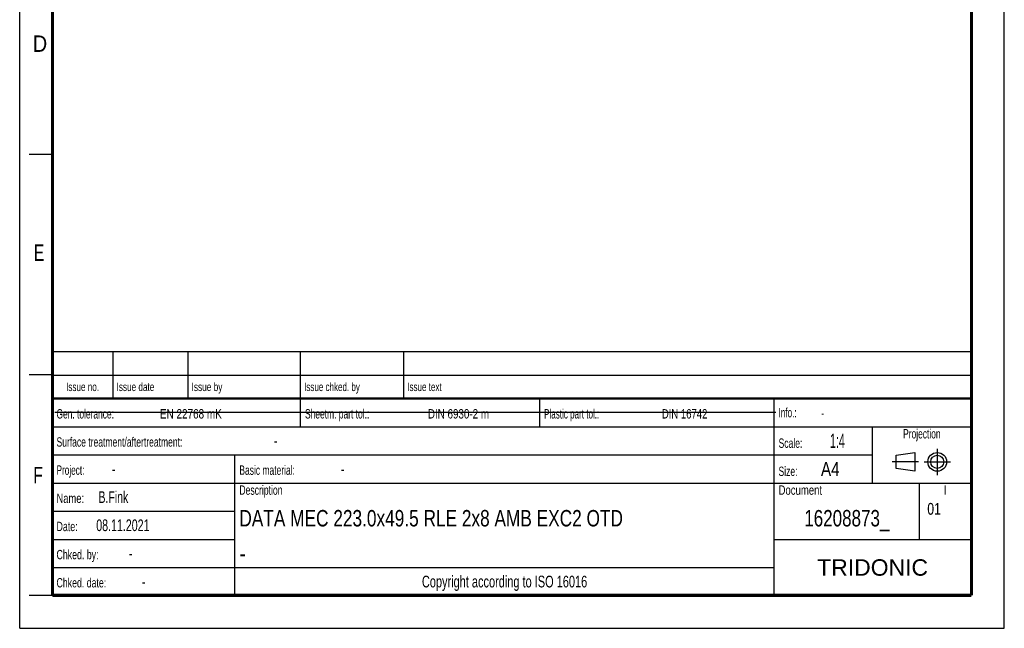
# Model space of a CAD drawing. Header units: millimetres. Extents: x 0 to 210, y 0 to 297.
# Tile 1 of 13: x 0 to 210, y 0 to 130. Entities that reach past the tile are written whole.
import ezdxf
from ezdxf.enums import TextEntityAlignment as Align

# ---------------------------------------------------------------- set-up
doc = ezdxf.new("R2010")
doc.units = ezdxf.units.MM
doc.header["$LTSCALE"] = 19.36
doc.linetypes.add('CENTER', pattern=[0.6, 0.375, -0.075, 0.075, -0.075])
doc.layers.get('0').update_dxf_attribs({"linetype": 'CONTINUOUS'})
doc.layers.add('DEFAULT_1', color=7, linetype='CENTER')
doc.layers.add('Z_NOTICE', color=7, linetype='CONTINUOUS')
doc.styles.get("Standard").update_dxf_attribs({"font": 'txt', "width": 0.7})
doc.styles.add('TEXTSTYLE_2', font='txt', dxfattribs={"width": 0.75})
doc.styles.add('TEXTSTYLE_5', font='arial.ttf')

# ---------------------------------------------------------------- blocks, each defined once
blk = doc.blocks.new('PROJEKTIONSMETHODE_BL0', base_point=(192.31, 35.47))
at = {"color": 2, "linetype": 'CONTINUOUS'}
for p, q in [((186.91, 36.87), (190.91, 37.47)), ((186.91, 34.07), (186.91, 36.87)), ((190.91, 37.47), (190.91, 33.47)), ((190.91, 33.47), (186.91, 34.07))]:
    blk.add_line(p, q, dxfattribs=at)
for radius in [2, 1.4]:
    blk.add_circle((195.71, 35.47), radius, dxfattribs=at)
at = {"layer": 'DEFAULT_1', "color": 2, "linetype": 'CENTER'}
for p, q in [((195.71, 38.27), (195.71, 32.67)), ((191.71, 35.47), (186.11, 35.47)), ((192.91, 35.47), (198.5, 35.47))]:
    blk.add_line(p, q, dxfattribs=at)

msp = doc.modelspace()

# ---------------------------------------------------------------- linework, layer by layer
at = {"color": 2, "linetype": 'CONTINUOUS'}
for p, q in [((0, 0), (0, 297)), ((210, 0), (210, 297)), ((7, 101), (2, 101)), ((6.91362, 48.96015), (6.91362, 58.96015)), ((6.91362, 58.96015), (202.91362, 58.96015)), ((19.91362, 48.96015), (19.91362, 58.96015)), ((35.91362, 48.96015), (35.91362, 58.96015)), ((59.91362, 48.96015), (59.91362, 58.96015)), ((81.91362, 48.96015), (81.91362, 58.96015)), ((202.91362, 48.96015), (202.91362, 58.96015)), ((7, 54), (2, 54)), ((6.91362, 53.96015), (202.91362, 53.96015)), ((6.91355, 6.96013), (6.91355, 48.96013)), ((6.91355, 48.96013), (202.91355, 48.96013)), ((6.91362, 48.96015), (202.91362, 48.96015)), ((59.91355, 42.96013), (59.91355, 48.96013)), ((110.91355, 42.96013), (110.91355, 48.96013)), ((160.91355, 6.96013), (160.91355, 48.96013)), ((202.91355, 6.96013), (202.91355, 48.96013)), ((6.91355, 42.96013), (202.91355, 42.96013)), ((181.91355, 30.96013), (181.91355, 42.96013)), ((6.91355, 36.96013), (181.91355, 36.96013)), ((45.91355, 6.96013), (45.91355, 36.96013)), ((6.91355, 30.96013), (202.91355, 30.96013)), ((191.91355, 18.96013), (191.91355, 30.96013)), ((6.91355, 24.96013), (45.91355, 24.96013)), ((6.91355, 18.96013), (45.91355, 18.96013)), ((160.91355, 18.96013), (202.91355, 18.96013)), ((6.91355, 12.96013), (160.91355, 12.96013)), ((7, 7), (2, 7)), ((6.91355, 6.96013), (202.91355, 6.96013)), ((0, 0), (210, 0))]:
    msp.add_line(p, q, dxfattribs=at)
at = {"color": 7, "linetype": 'CONTINUOUS'}
msp.add_line((7.46812, 46.04239), (161.26812, 46.04239), dxfattribs=at)
for points, const_width in [([(7, 7), (7, 290)], 0.7), ([(203, 7), (203, 290)], 0.7), ([(7, 49), (203, 49)], 0.5), ([(7, 7), (203, 7)], 0.7)]:
    msp.add_lwpolyline(points, dxfattribs=dict(at, const_width=const_width))

# ---------------------------------------------------------------- block references
at = {"color": 2, "linetype": 'CONTINUOUS'}
msp.add_blockref('PROJEKTIONSMETHODE_BL0', (192.30508, 35.46975), dxfattribs=at)

# ---------------------------------------------------------------- texts
at = {"color": 5, "linetype": 'CONTINUOUS', "style": 'TEXTSTYLE_2'}
for s, width, p in [('D', 0.904762, (2.80729, 122.85717)), ('E', 0.714286, (3.00245, 78.30247)), ('F', 0.714286, (2.92219, 30.89704))]:
    msp.add_text(s, height=3.5, dxfattribs=dict(at, width=width)).set_placement(p)
at = {"layer": 'Z_NOTICE', "color": 5, "linetype": 'CONTINUOUS', "style": 'TEXTSTYLE_2'}
for s, height, width, p in [('Issue date ', 1.8, 0.725108, (20.66362, 50.56015)), ('Issue by ', 1.8, 0.732804, (36.66362, 50.56015)), ('Issue chked. by', 1.8, 0.711111, (60.66362, 50.56015)), ('Issue text ', 1.8, 0.712121, (82.66362, 50.56015)), ('Gen. tolerance:', 2, 0.669841, (7.85105, 44.71013)), ('EN 22768 mK', 2, 0.792208, (29.91057, 44.71013)), ('Sheetm. part tol.:', 2, 0.67328, (60.85105, 44.71013)), ('DIN 6930-2 m', 2, 0.78373, (87.05343, 44.71013)), ('Plastic part tol.:', 2, 0.642857, (111.85105, 44.71013)), ('DIN 16742', 2, 0.759259, (136.95819, 44.71013)), ('Info.: ', 2, 0.64966, (161.85105, 44.96013)), ('Surface treatment/aftertreatment: ', 2, 0.681373, (7.85105, 38.71013)), ('Scale:  ', 2, 0.684524, (161.85105, 38.46013)), ('1:4', 3, 0.571429, (172.80343, 38.46013)), ('-', 2.5, 0.714286, (54.18438, 38.71013)), ('Project: ', 2, 0.656085, (7.85105, 32.71013)), ('-', 2.5, 0.714286, (19.66057, 32.71013)), ('Basic material: ', 2, 0.675595, (46.85105, 32.71013)), ('-', 2.5, 0.714286, (68.47009, 32.71013)), ('Size: ', 2, 0.678571, (161.85105, 32.46013)), (' A4', 3, 0.809524, (169.9939, 32.46013)), ('B.Fink', 2.5, 0.670635, (16.80343, 26.71013)), ('Description', 2, 0.688312, (46.85105, 28.46013)), ('Document', 2, 0.761905, (161.85105, 28.46013)), ('Name: ', 2, 0.746032, (7.85105, 26.71013)), (' 01', 2.5, 0.777778, (192.85105, 24.21013)), ('08.11.2021', 2.5, 0.678571, (16.32724, 20.71013)), ('Date: ', 2, 0.706349, (7.85105, 20.71013)), ('Chked. by: ', 2, 0.701299, (7.85105, 14.71013)), ('-', 2.5, 0.714286, (23.27962, 14.71013)), ('Chked. date: ', 2, 0.699634, (7.85105, 8.71013)), ('-', 2.5, 0.714286, (26.04152, 8.71013))]:
    msp.add_text(s, height=height, dxfattribs=dict(at, width=width)).set_placement(p)
for s, height, width, p in [('Issue no.', 1.8, 0.719577, (13.41362, 50.56015)), ('Projection', 2, 0.671429, (192.41355, 40.46013)), ('I', 2, 0.833333, (197.41355, 28.46013)), ('Copyright according to ISO 16016', 2.5, 0.700149, (103.41355, 8.71013))]:
    msp.add_text(s, height=height, dxfattribs=dict(at, width=width)).set_placement(p, align=Align.CENTER)
at = {"layer": 'Z_NOTICE', "color": 5, "linetype": 'CONTINUOUS', "width": 0.714286}
msp.add_text('-', height=1.8, dxfattribs=at).set_placement((170.94628, 44.96013))
at = {"layer": 'Z_NOTICE', "color": 7, "linetype": 'CONTINUOUS', "width": 0.78631}
msp.add_text('DATA MEC 223.0x49.5 RLE 2x8 AMB EXC2 OTD', height=3.5, dxfattribs=at).set_placement((46.85105, 21.71013))
at = {"layer": 'Z_NOTICE', "color": 7, "linetype": 'CONTINUOUS', "style": 'TEXTSTYLE_2', "width": 0.775132}
msp.add_text('16208873_', height=3.5, dxfattribs=at).set_placement((176.41355, 21.71013), align=Align.CENTER)
at = {"layer": 'Z_NOTICE', "color": 7, "linetype": 'CONTINUOUS', "style": 'TEXTSTYLE_2', "width": 0.904762}
msp.add_text('-', height=3.5, dxfattribs=at).set_placement((46.85105, 14.21013))
at = {"layer": 'Z_NOTICE', "color": 5, "linetype": 'CONTINUOUS', "style": 'TEXTSTYLE_5'}
msp.add_text('TRIDONIC', height=3.5, dxfattribs=at).set_placement((181.91355, 11.21013), align=Align.CENTER)

doc.saveas('drawing.dxf')
